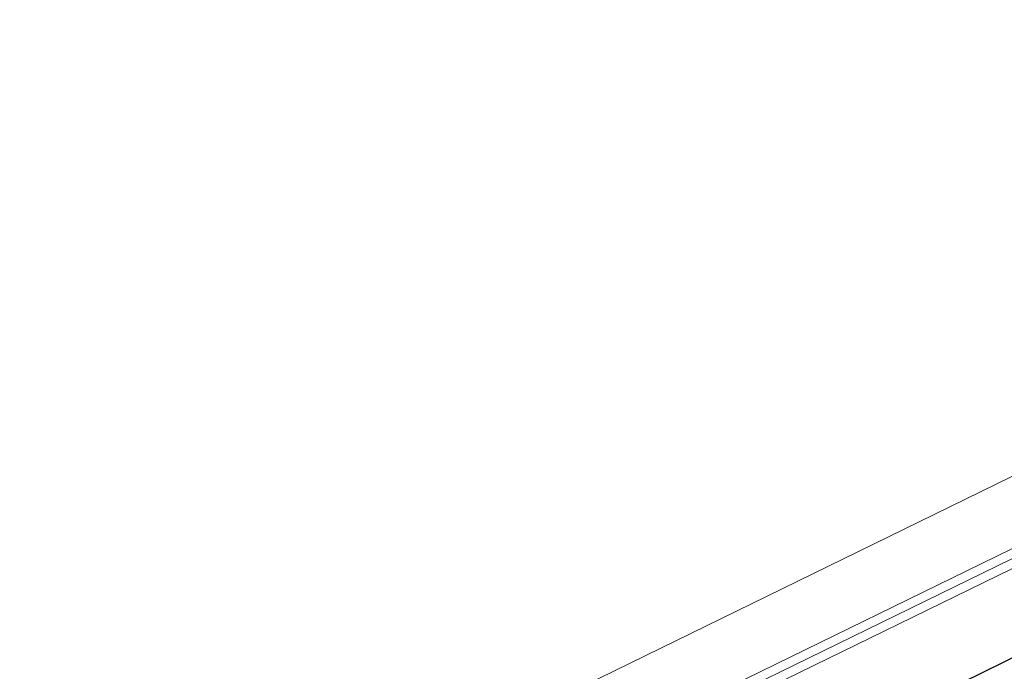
# Model space of a CAD drawing. Extents: x 6414462 to 20492237, y 5756825 to 17376351.
# Tile 39 of 127: x 6497753.817 to 6497754.037, y 5809738.243 to 5809738.389. Entities that reach past the tile are written whole.
import ezdxf

# ---------------------------------------------------------------- set-up
doc = ezdxf.new("R2010")
doc.units = 0
for name, color, linetype, lineweight in [('A-DETL-GENF', 7, 'Continuous', 5), ('A-GENM', 7, 'Continuous', 5), ('A-GLAZ', 7, 'Continuous', 5)]:
    doc.layers.add(name, color=color, linetype=linetype, lineweight=lineweight)

# ---------------------------------------------------------------- blocks, each defined once
blk = doc.blocks.new('Windows_S9000-Double-Vent-Window-with-Sashbars - O3 Windows_S9000-Double-Vent-Window-with-Sashbars 2-9090604-__-00_00 Przyziemie PB')
at = {"layer": 'A-DETL-GENF', "color": 176, "lineweight": 25, "true_color": 0x00007f}
blk.add_line((-6.399999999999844, -0.2499999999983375), (-57.89999999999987, -0.2499999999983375), dxfattribs=at)
at = {"layer": 'A-GENM'}
for p, q in [((-65.21739128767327, 3.400000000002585), (65.21739128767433, 3.400000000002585)), ((-58.91728362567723, 1.550000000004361), (-5.382716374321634, 1.550000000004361))]:
    blk.add_line(p, q, dxfattribs=at)
at = {"layer": 'A-GLAZ'}
for p, q in [((69.00000000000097, 1.950000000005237), (-68.99999999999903, 1.950000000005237)), ((-68.99999999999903, 1.750000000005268), (69.00000000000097, 1.750000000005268))]:
    blk.add_line(p, q, dxfattribs=at)

msp = doc.modelspace()

# ---------------------------------------------------------------- block references
at = {"layer": 'A-GLAZ', "xscale": 0.01, "yscale": 0.01, "zscale": 0.01, "rotation": 26.03236155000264}
msp.add_blockref('Windows_S9000-Double-Vent-Window-with-Sashbars - O3 Windows_S9000-Double-Vent-Window-with-Sashbars 2-9090604-__-00_00 Przyziemie PB', (6497754.44545987, 5809738.447461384, 0.09999999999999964), dxfattribs=at)

doc.saveas('drawing.dxf')
